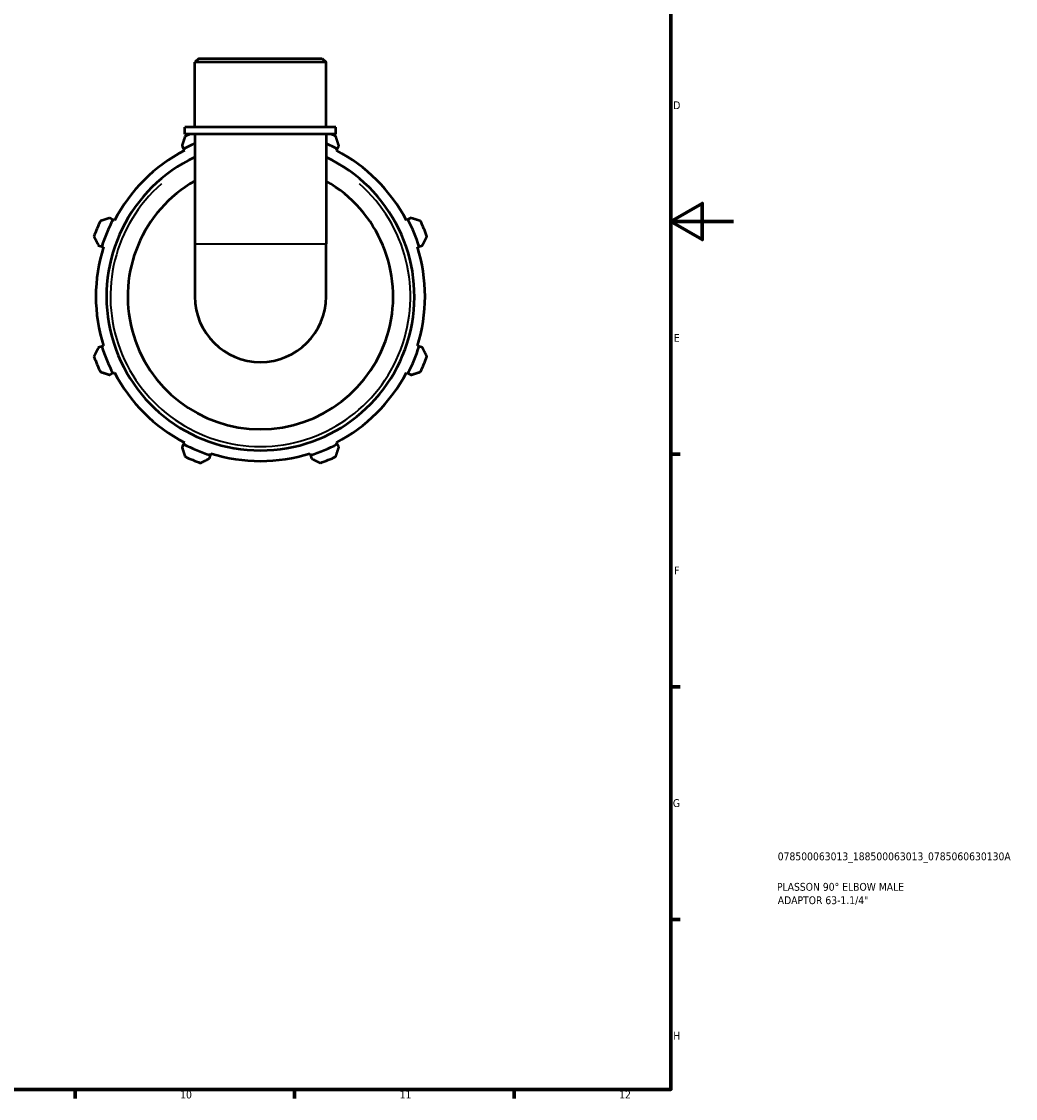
# Model space of a CAD drawing. Header units: millimetres. Extents: x 0 to 931, y 0 to 902.
# Tile 5 of 6: x 614 to 931, y 17 to 361. Entities that reach past the tile are written whole.
import ezdxf

# ---------------------------------------------------------------- set-up
doc = ezdxf.new("R2010")
doc.units = ezdxf.units.MM
for name, color, linetype, lineweight in [('Border (ISO)', 7, 'Continuous', 70), ('Title (ISO)', 7, 'Continuous', 50), ('Visible (ISO)', 7, 'Continuous', 50), ('Visible Narrow (ISO)', 7, 'Continuous', 35)]:
    doc.layers.add(name, color=color, linetype=linetype, lineweight=lineweight)
doc.styles.add('Note Text (ISO)', font='tahoma.ttf')

# ---------------------------------------------------------------- blocks, each defined once
blk = doc.blocks.new('Borders Default Border')
at = {"layer": 'Border (ISO)'}
for p, q in [((821, 222.75), (823.9, 222.75)), ((821, 148.5), (823.9, 148.5)), ((821, 74.25), (823.9, 74.25)), ((630.75, 20), (630.75, 17.1)), ((700.83, 20), (700.83, 17.1)), ((770.92, 20), (770.92, 17.1))]:
    blk.add_line(p, q, dxfattribs=at)
at = {"layer": 'Border (ISO)', "flags": 128}
for points in [[(20, 20), (20, 574), (821, 574), (821, 20), (20, 20)], [(841, 297), (821, 297), (831, 302.77), (831, 291.23), (821, 297)]]:
    blk.add_lwpolyline(points, dxfattribs=at)
at = {"layer": 'Border (ISO)', "color": 232, "true_color": 0xca0064, "char_height": 2.5, "attachment_point": 7, "style": 'Note Text (ISO)'}
for s, insert in [('D', (821.73, 332.88)), ('E', (821.94, 258.63)), ('F', (822, 184.38)), ('G', (821.61, 110.08)), ('H', (821.74, 35.88)), ('10', (664.29, 17.05)), ('11', (734.37, 17.1)), ('12', (804.46, 17.1))]:
    blk.add_mtext(s, dxfattribs=dict(at, insert=insert))
blk = doc.blocks.new('Title Blocks ISO')
at = {"layer": 'Title (ISO)', "color": 232, "true_color": 0xca0064, "style": 'Note Text (ISO)'}
for tag, p in [('PART_NUMBER_001', (34.08, 73.13)), ('DESCRIPTION_001', (33.84, 63.4)), ('DESCRIPTION_002', (34.09, 59.12))]:
    blk.add_attdef(tag, p, '', height=2.5, dxfattribs=at)

msp = doc.modelspace()

# ---------------------------------------------------------------- linework, layer by layer
at = {"layer": 'Visible (ISO)'}
for p, q in [((670.223, 349.098), (668.966, 347.841)), ((710.876, 347.841), (668.966, 347.841)), ((668.966, 327.098), (668.966, 347.841)), ((670.223, 349.098), (709.619, 349.098)), ((709.619, 349.098), (710.876, 347.841)), ((710.876, 327.098), (710.876, 347.841)), ((714.019, 327.098), (665.823, 327.098)), ((665.823, 324.898), (665.823, 327.098)), ((714.019, 324.898), (714.019, 327.098)), ((714.019, 324.898), (665.823, 324.898)), ((668.966, 324.898), (668.966, 289.862)), ((710.876, 324.898), (710.876, 289.862)), ((664.876, 321.21), (665.397, 320.207)), ((665.397, 320.207), (665.658, 319.706)), ((714.184, 319.706), (714.444, 320.207)), ((714.444, 320.207), (714.966, 321.21)), ((642.812, 297.622), (641.809, 298.143)), ((643.313, 297.361), (642.812, 297.622)), ((737.03, 297.622), (736.529, 297.361)), ((738.032, 298.143), (737.03, 297.622)), ((638.191, 289.408), (639.269, 289.069)), ((639.269, 289.069), (639.808, 288.899)), ((668.966, 289.862), (668.966, 273.098)), ((710.876, 273.098), (710.876, 289.862)), ((740.034, 288.899), (740.573, 289.069)), ((740.573, 289.069), (741.651, 289.408)), ((639.269, 257.128), (638.191, 256.788)), ((639.808, 257.298), (639.269, 257.128)), ((740.573, 257.128), (740.034, 257.298)), ((741.651, 256.788), (740.573, 257.128)), ((641.809, 248.053), (642.812, 248.575)), ((642.812, 248.575), (643.313, 248.836)), ((736.529, 248.836), (737.03, 248.575)), ((737.03, 248.575), (738.032, 248.053)), ((665.397, 225.989), (664.876, 224.987)), ((665.658, 226.49), (665.397, 225.989)), ((714.444, 225.989), (714.184, 226.49)), ((714.966, 224.987), (714.444, 225.989)), ((673.611, 221.369), (673.95, 222.446)), ((673.95, 222.446), (674.12, 222.985)), ((705.722, 222.985), (705.891, 222.446)), ((705.891, 222.446), (706.231, 221.369))]:
    msp.add_line(p, q, dxfattribs=at)
for radius, start, end in [(56.5, 113.53531, 115.20802), (56.5, 64.79198, 66.46469), (52.545, 117.5, 152.5), (53.11, 113.23844, 117.5), (53.11, 62.5, 66.76156), (52.545, 27.5, 62.5), (49.155, 115.23326, 64.76674), (42.375, 119.63766, 60.36234), (56.5, 154.79198, 160.20802), (53.11, 152.5, 162.5), (53.11, 17.5, 27.5), (56.5, 19.79198, 25.20802), (52.545, 162.5, 197.5), (52.545, 342.5, 17.5), (20.955, 180, 0), (53.11, 197.5, 207.5), (53.11, 332.5, 342.5), (56.5, 199.79198, 205.20802), (56.5, 334.79198, 340.20802), (52.545, 207.5, 242.5), (52.545, 297.5, 332.5), (53.11, 242.5, 252.5), (53.11, 287.5, 297.5), (56.5, 244.79198, 250.20802), (52.545, 252.5, 287.5), (56.5, 289.79198, 295.20802)]:
    msp.add_arc((689.921, 273.098), radius, start, end, dxfattribs=at)
for points, weights in [([(665.857, 324.218), (665.356, 322.683), (664.876, 321.21)], [1.01778734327, 1.01257243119, 1.00656188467]), ([(714.966, 321.21), (714.485, 322.683), (713.985, 324.218)], [1.00656188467, 1.01257243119, 1.01778734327]), ([(641.809, 298.143), (640.336, 297.663), (638.802, 297.162)], [1.00656188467, 1.01257243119, 1.01778734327]), ([(741.04, 297.162), (739.506, 297.663), (738.032, 298.143)], [1.01778734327, 1.01257243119, 1.00656188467]), ([(636.759, 292.229), (637.49, 290.79), (638.191, 289.408)], [1.01778734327, 1.01257243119, 1.00656188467]), ([(741.651, 289.408), (742.352, 290.79), (743.083, 292.229)], [1.00656188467, 1.01257243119, 1.01778734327]), ([(638.191, 256.788), (637.49, 255.406), (636.759, 253.967)], [1.00656188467, 1.01257243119, 1.01778734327]), ([(743.083, 253.967), (742.352, 255.406), (741.651, 256.788)], [1.01778734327, 1.01257243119, 1.00656188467]), ([(638.802, 249.034), (640.336, 248.534), (641.809, 248.053)], [1.01778734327, 1.01257243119, 1.00656188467]), ([(738.032, 248.053), (739.506, 248.534), (741.04, 249.034)], [1.00656188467, 1.01257243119, 1.01778734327]), ([(664.876, 224.987), (665.356, 223.513), (665.857, 221.979)], [1.00656188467, 1.01257243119, 1.01778734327]), ([(713.985, 221.979), (714.485, 223.513), (714.966, 224.987)], [1.01778734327, 1.01257243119, 1.00656188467]), ([(670.79, 219.936), (672.229, 220.667), (673.611, 221.369)], [1.01778734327, 1.01257243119, 1.00656188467]), ([(706.231, 221.369), (707.613, 220.667), (709.052, 219.936)], [1.00656188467, 1.01257243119, 1.01778734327])]:
    msp.add_rational_spline(points, weights, degree=2, dxfattribs=at)
at = {"layer": 'Visible Narrow (ISO)'}
msp.add_line((669.224, 289.862), (710.618, 289.862), dxfattribs=at)
msp.add_arc((689.921, 273.098), 47.895, 131.35115, 48.64885, dxfattribs=at)

# ---------------------------------------------------------------- block references
msp.add_blockref('Borders Default Border', (0, 0))
msp.add_blockref('Title Blocks ISO', (821, 20)).add_auto_attribs({'PART_NUMBER_001': '078500063013_188500063013_0785060630130A', 'DESCRIPTION_001': 'PLASSON 90° ELBOW MALE', 'DESCRIPTION_002': 'ADAPTOR 63-1.1/4"'})

doc.saveas('drawing.dxf')
